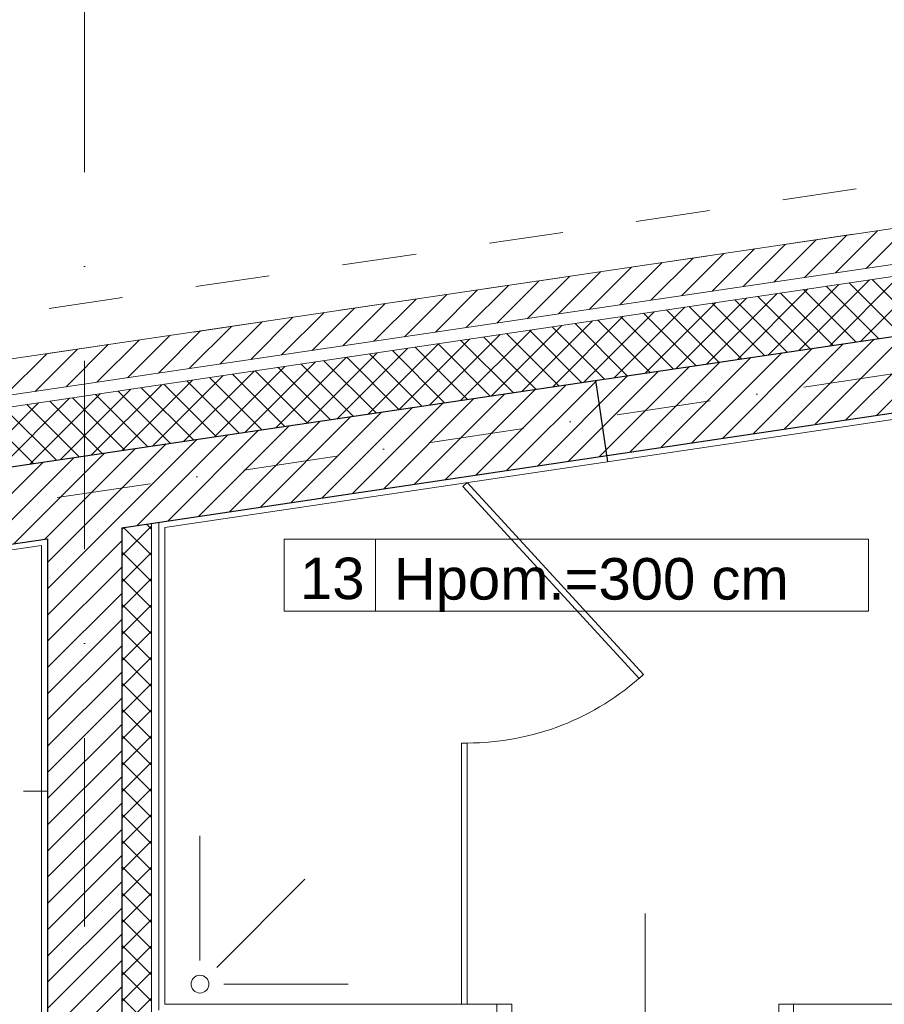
# Model space of a CAD drawing. Header units: metres. Extents: x 10441 to 19716, y -6570 to 1447.
# Tile 26 of 50: x 15537 to 15828, y -3391 to -3059. Entities that reach past the tile are written whole.
import ezdxf
from ezdxf.enums import TextEntityAlignment as Align

# ---------------------------------------------------------------- set-up
doc = ezdxf.new("R2010")
doc.units = ezdxf.units.M
doc.header["$MEASUREMENT"] = 0
doc.linetypes.add('8', pattern=[0.5, 0.25, -0.25])
doc.linetypes.add('DASHDOT', pattern=[25.4, 12.7, -6.35, 0, -6.35])
for name, color, linetype, lineweight in [('#elektryczne', 8, 'Continuous', 20), ('A_DRZWI', 8, 'Continuous', 5), ('A_HACZE', 8, 'Continuous', 5), ('A_OSIE', 8, 'Continuous', 13), ('A_OZACZENIE DRZWI', 8, 'Continuous', 13), ('A_OZNACZENIA OKIEN', 8, 'Continuous', 13), ('A_PROJEKTOWANE ŚCIANY MUROWANE NOŚNE', 8, 'Continuous', 30), ('A_SCIANY DZIALOWE GK', 8, 'Continuous', 5), ('A_STAL CIENKIE', 8, 'Continuous', 0), ('A_TABELKI POM.', 8, 'Continuous', 20), ('A_TYNK', 8, 'Continuous', 5), ('A_WYMIARY WEWNETRZNE', 8, 'Continuous', 18), ('A_WYPOSAŻENIE SANITARNE', 8, 'Continuous', 5)]:
    doc.layers.add(name, color=color, linetype=linetype, lineweight=lineweight)
doc.layers.add('A_OZNACZENIA WARSTW', color=8, linetype='Continuous')
doc.styles.add('ARIAL', font='arial.ttf')
doc.styles.add('m1_romans', font='romans.shx', dxfattribs={"width": 0.8})

# ---------------------------------------------------------------- blocks, each defined once
blk = doc.blocks.new('podkład')
at = {"layer": 'A_DRZWI', "color": 8, "ltscale": 2}
for points in [[(11520.29, -1146.2), (11515.29, -1146.2), (11515.29, -1162.7), (11520.29, -1162.7)], [(11615.29, -1146.2), (11610.29, -1146.2), (11610.29, -1162.7), (11615.29, -1162.7)]]:
    blk.add_lwpolyline(points, close=True, dxfattribs=at)
at = {"layer": 'A_HACZE', "color": 8, "linetype": 'Continuous'}
for p, q in [((11643.61, -885.46), (11629.37, -899.7)), ((11653.99, -883.93), (11639.75, -898.16)), ((11622.86, -888.53), (11608.63, -902.77)), ((11633.24, -887), (11619, -901.24)), ((11602.12, -891.6), (11587.88, -905.84)), ((11612.49, -890.07), (11598.25, -904.31)), ((11581.37, -894.68), (11567.13, -908.91)), ((11591.74, -893.14), (11577.5, -907.38)), ((11550.24, -899.28), (11536.01, -913.52)), ((11560.62, -897.75), (11546.38, -911.98)), ((11570.99, -896.21), (11556.75, -910.45)), ((11661.63, -898.97), (11637.89, -922.7)), ((11529.49, -902.35), (11515.26, -916.59)), ((11539.87, -900.82), (11525.63, -915.06)), ((11640.88, -902.04), (11617.14, -925.77)), ((11651.25, -900.5), (11627.52, -924.23)), ((11659.32, -919.53), (11641.71, -901.91)), ((11508.75, -905.42), (11494.51, -919.66)), ((11519.12, -903.89), (11504.88, -918.13)), ((11620.13, -905.11), (11596.4, -928.84)), ((11630.5, -903.57), (11606.77, -927.31)), ((11636.22, -922.95), (11618.61, -905.33)), ((11643.92, -921.81), (11626.31, -904.19)), ((11651.62, -920.67), (11634.01, -903.05)), ((11488, -908.5), (11473.76, -922.73)), ((11498.37, -906.96), (11484.13, -921.2)), ((11599.38, -908.18), (11575.65, -931.91)), ((11609.75, -906.64), (11586.02, -930.38)), ((11613.12, -926.36), (11595.51, -908.75)), ((11620.82, -925.23), (11603.21, -907.61)), ((11628.52, -924.09), (11610.91, -906.47)), ((11467.25, -911.57), (11453.01, -925.81)), ((11477.62, -910.03), (11463.38, -924.27)), ((11578.63, -911.25), (11554.9, -934.98)), ((11589, -909.72), (11565.27, -933.45)), ((11590.03, -929.78), (11572.41, -912.17)), ((11597.73, -928.64), (11580.11, -911.03)), ((11605.42, -927.5), (11587.81, -909.89)), ((11446.5, -914.64), (11432.26, -928.88)), ((11456.87, -913.1), (11442.64, -927.34)), ((11547.51, -915.86), (11523.77, -939.59)), ((11557.88, -914.32), (11534.15, -938.05)), ((11568.26, -912.79), (11544.52, -936.52)), ((11566.93, -933.2), (11549.32, -915.59)), ((11574.63, -932.06), (11557.01, -914.45)), ((11582.33, -930.92), (11564.71, -913.31)), ((11415.38, -919.24), (11401.14, -933.48)), ((11425.75, -917.71), (11411.51, -931.95)), ((11436.12, -916.17), (11421.89, -930.41)), ((11526.76, -918.93), (11503.03, -942.66)), ((11537.13, -917.39), (11513.4, -941.13)), ((11543.83, -936.62), (11526.22, -919.01)), ((11551.53, -935.48), (11533.92, -917.87)), ((11559.23, -934.34), (11541.62, -916.73)), ((11663.15, -918.96), (11632.93, -949.17)), ((11673.52, -917.42), (11643.32, -947.62)), ((11394.63, -922.32), (11380.39, -936.55)), ((11405, -920.78), (11390.76, -935.02)), ((11506.01, -922), (11482.28, -945.73)), ((11516.38, -920.46), (11492.65, -944.2)), ((11520.73, -940.04), (11503.12, -922.43)), ((11528.43, -938.9), (11510.82, -921.29)), ((11536.13, -937.76), (11518.52, -920.15)), ((11642.4, -922.03), (11612.16, -952.27)), ((11652.77, -920.49), (11622.55, -950.72)), ((11373.88, -925.39), (11359.64, -939.63)), ((11384.25, -923.85), (11370.01, -938.09)), ((11485.26, -925.07), (11461.53, -948.8)), ((11495.63, -923.54), (11471.9, -947.27)), ((11497.64, -943.46), (11480.02, -925.85)), ((11505.33, -942.32), (11487.72, -924.71)), ((11513.03, -941.18), (11495.42, -923.57)), ((11621.65, -925.1), (11591.38, -955.37)), ((11632.03, -923.57), (11601.77, -953.82)), ((11363.5, -926.92), (11349.27, -941.16)), ((11464.51, -928.14), (11440.78, -951.88)), ((11474.89, -926.61), (11451.15, -950.34)), ((11482.24, -945.74), (11464.62, -928.13)), ((11489.94, -944.6), (11472.32, -926.99)), ((11600.9, -928.17), (11570.61, -958.47)), ((11611.28, -926.64), (11580.99, -956.92)), ((11443.76, -931.21), (11420.03, -954.95)), ((11454.14, -929.68), (11430.4, -953.41)), ((11459.14, -949.16), (11441.53, -931.54)), ((11466.84, -948.02), (11449.23, -930.4)), ((11474.54, -946.88), (11456.92, -929.27)), ((11580.15, -931.24), (11549.83, -961.57)), ((11590.53, -929.71), (11560.22, -960.02)), ((11412.64, -935.82), (11388.91, -959.55)), ((11423.01, -934.28), (11399.28, -958.02)), ((11433.39, -932.75), (11409.66, -956.48)), ((11436.04, -952.58), (11418.43, -934.96)), ((11443.74, -951.44), (11426.13, -933.82)), ((11451.44, -950.3), (11433.83, -932.68)), ((11559.4, -934.32), (11529.05, -964.67)), ((11569.78, -932.78), (11539.44, -963.12)), ((11391.89, -938.89), (11368.16, -962.62)), ((11402.27, -937.36), (11378.53, -961.09)), ((11412.94, -956), (11395.33, -938.38)), ((11420.64, -954.86), (11403.03, -937.24)), ((11428.34, -953.72), (11410.73, -936.1)), ((11528.28, -938.92), (11497.89, -969.31)), ((11538.66, -937.39), (11508.28, -967.77)), ((11549.03, -935.85), (11518.66, -966.22)), ((11371.14, -941.96), (11347.41, -965.7)), ((11381.52, -940.43), (11357.78, -964.16)), ((11389.85, -959.41), (11372.23, -941.8)), ((11397.55, -958.27), (11379.93, -940.66)), ((11405.25, -957.13), (11387.63, -939.52)), ((11507.53, -941.99), (11477.11, -972.41)), ((11517.91, -940.46), (11487.5, -970.86)), ((11360.77, -943.5), (11337.03, -967.23)), ((11366.75, -962.83), (11349.14, -945.22)), ((11374.45, -961.69), (11356.84, -944.08)), ((11382.15, -960.55), (11364.53, -942.94)), ((11486.78, -945.06), (11456.34, -975.51)), ((11497.16, -943.53), (11466.72, -973.96)), ((11359.05, -963.97), (11341.44, -946.36)), ((11466.03, -948.14), (11435.56, -978.61)), ((11476.41, -946.6), (11445.95, -977.06)), ((11445.29, -951.21), (11414.78, -981.71)), ((11455.66, -949.67), (11425.17, -980.16)), ((11424.54, -954.28), (11394.01, -984.81)), ((11434.91, -952.74), (11404.4, -983.26)), ((11393.41, -958.88), (11362.88, -989.42)), ((11414.16, -955.81), (11363.8, -1006.18)), ((11403.79, -957.35), (11363.8, -997.34)), ((11372.66, -961.96), (11342.2, -992.42)), ((11383.04, -960.42), (11352.54, -990.92)), ((11362.29, -963.49), (11331.86, -993.92)), ((11398.79, -985.03), (11388.79, -995.03)), ((11389.5, -985.48), (11388.79, -986.19)), ((11398.79, -994.87), (11389.41, -985.49)), ((11398.79, -986.03), (11397.11, -984.35)), ((11388.8, -990.01), (11363.8, -1015.01)), ((11398.79, -1003.71), (11388.79, -993.71)), ((11398.79, -993.87), (11388.79, -1003.87)), ((11388.8, -998.85), (11363.8, -1023.85)), ((11398.79, -1012.55), (11388.79, -1002.55)), ((11398.79, -1002.71), (11388.79, -1012.71)), ((11388.8, -1007.69), (11363.8, -1032.69)), ((11398.79, -1021.39), (11388.79, -1011.39)), ((11398.79, -1011.54), (11388.79, -1021.55)), ((11388.8, -1016.53), (11363.8, -1041.53)), ((11398.79, -1030.23), (11388.79, -1020.23)), ((11398.79, -1020.38), (11388.79, -1030.38)), ((11388.8, -1025.37), (11363.8, -1050.37)), ((11398.79, -1039.06), (11388.79, -1029.06)), ((11398.79, -1029.22), (11388.79, -1039.22)), ((11388.8, -1034.21), (11363.8, -1059.21)), ((11398.79, -1047.9), (11388.79, -1037.9)), ((11398.79, -1038.06), (11388.79, -1048.06)), ((11388.8, -1043.05), (11363.8, -1068.05)), ((11398.79, -1056.74), (11388.79, -1046.74)), ((11398.79, -1046.9), (11388.79, -1056.9)), ((11388.8, -1051.89), (11363.8, -1076.89)), ((11398.79, -1065.58), (11388.79, -1055.58)), ((11398.79, -1055.74), (11388.79, -1065.74)), ((11388.8, -1060.72), (11363.8, -1085.72)), ((11398.79, -1074.42), (11388.79, -1064.42)), ((11398.79, -1064.58), (11388.79, -1074.58)), ((11388.8, -1069.56), (11363.8, -1094.56)), ((11398.79, -1083.26), (11388.79, -1073.26)), ((11398.79, -1073.42), (11388.79, -1083.42)), ((11388.8, -1078.4), (11363.8, -1103.4)), ((11398.79, -1092.1), (11388.79, -1082.1)), ((11398.79, -1082.26), (11388.79, -1092.26)), ((11388.8, -1087.24), (11363.8, -1112.24)), ((11398.79, -1100.94), (11388.79, -1090.94)), ((11398.79, -1091.09), (11388.79, -1101.09)), ((11388.8, -1096.08), (11363.8, -1121.08)), ((11398.79, -1109.78), (11388.79, -1099.78)), ((11398.79, -1099.93), (11388.79, -1109.93)), ((11388.8, -1104.92), (11363.8, -1129.92)), ((11398.79, -1118.61), (11388.79, -1108.61)), ((11398.79, -1108.77), (11388.79, -1118.77)), ((11388.8, -1113.76), (11363.8, -1138.76)), ((11398.79, -1127.45), (11388.79, -1117.45)), ((11398.79, -1117.61), (11388.79, -1127.61)), ((11388.8, -1122.6), (11363.8, -1147.6)), ((11398.79, -1136.29), (11388.79, -1126.29)), ((11398.79, -1126.45), (11388.79, -1136.45)), ((11388.8, -1131.44), (11363.8, -1156.44)), ((11398.79, -1145.13), (11388.79, -1135.13)), ((11398.79, -1135.29), (11388.79, -1145.29)), ((11388.8, -1140.27), (11363.8, -1165.27)), ((11403.02, -1158.2), (11388.79, -1143.97)), ((11398.79, -1144.13), (11388.79, -1154.13))]:
    blk.add_line(p, q, dxfattribs=at)
at = {"layer": 'A_OSIE', "color": 8, "linetype": 'DASHDOT', "ltscale": 5}
blk.add_line((11376.3, -675.15), (11376.3, -2335.96), dxfattribs=at)
at = {"layer": 'A_OSIE', "color": 8, "linetype": 'DASHDOT', "ltscale": 2.5}
blk.add_line((10108.73, -1161.68), (13256.84, -695.71), dxfattribs=at)
at = {"layer": 'A_OZACZENIE DRZWI', "color": 8}
blk.add_line((11565.29, -1184.65), (11565.29, -1115.63), dxfattribs=at)
at = {"layer": 'A_OZNACZENIA WARSTW', "color": 8, "linetype": 'Continuous'}
blk.add_line((11548.58, -936.66), (11552.54, -963.37), dxfattribs=at)
at = {"layer": 'A_PROJEKTOWANE ŚCIANY MUROWANE NOŚNE', "color": 8}
for p, q in [((11094.83, -1003.08), (12186.65, -841.47)), ((11388.8, -985.58), (12048.8, -887.15)), ((11388.8, -985.58), (11388.8, -1364.7)), ((11098.49, -1027.81), (11363.8, -989.28)), ((11363.8, -989.28), (11363.8, -1389.7))]:
    blk.add_line(p, q, dxfattribs=at)
at = {"layer": 'A_SCIANY DZIALOWE GK', "color": 8}
for p, q in [((11398.79, -1150.7), (11398.79, -984.1)), ((11401.29, -1148.2), (11401.29, -983.73))]:
    blk.add_line(p, q, dxfattribs=at)
at = {"layer": 'A_STAL CIENKIE', "color": 8, "linetype": '8', "ltscale": 100}
for p, q in [((10325.66, -1065.38), (13908.4, -535.07)), ((13910.62, -549.91), (10327.86, -1080.21))]:
    blk.add_line(p, q, dxfattribs=at)
at = {"layer": 'A_TYNK', "color": 8, "linetype": 'Continuous'}
for p, q in [((11089.56, -967.47), (12181.38, -805.87)), ((11091.32, -979.34), (12183.13, -817.74)), ((11091.9, -983.3), (12183.72, -821.69)), ((11098.79, -1029.79), (11361.8, -991.6)), ((11361.8, -991.6), (11361.8, -1402.2))]:
    blk.add_line(p, q, dxfattribs=at)
at = {"layer": 'A_TYNK', "color": 8}
for p, q in [((11701.79, -941.28), (11403.3, -985.46)), ((11403.3, -1146.2), (11403.3, -985.46)), ((11515.29, -1146.2), (11403.3, -1146.2)), ((11701.79, -1146.2), (11615.29, -1146.2))]:
    blk.add_line(p, q, dxfattribs=at)
at = {"layer": 'A_WYMIARY WEWNETRZNE', "color": 8, "linetype": 'Continuous'}
for p, q in [((11443.5, -1013.69), (11443.5, -989.46)), ((11443.5, -989.46), (11640.48, -989.46)), ((11474.37, -989.46), (11474.37, -1013.69)), ((11640.48, -989.46), (11640.48, -1013.69)), ((11640.48, -1013.69), (11443.5, -1013.69)), ((11355.66, -1074.34), (11363.8, -1074.34))]:
    blk.add_line(p, q, dxfattribs=at)
at = {"layer": 'A_WYPOSAŻENIE SANITARNE', "color": 8}
for p, q in [((11503.81, -971.71), (11505.29, -970.36)), ((11563.17, -1036.37), (11503.81, -971.71)), ((11505.29, -970.36), (11564.64, -1035.02)), ((11564.64, -1035.02), (11563.17, -1036.37)), ((11503.29, -1058.13), (11505.29, -1058.13)), ((11503.29, -1146.2), (11503.29, -1058.13)), ((11505.29, -1058.13), (11505.29, -1146.2)), ((11415.17, -1131.4), (11415.17, -1089.4)), ((11420.83, -1133.75), (11450.53, -1104.05)), ((11423.17, -1139.4), (11465.17, -1139.4)), ((11505.29, -1146.2), (11503.29, -1146.2))]:
    blk.add_line(p, q, dxfattribs=at)
blk.add_circle((11415.17, -1139.4), 3, dxfattribs=at)
blk.add_arc((11505.29, -970.36), 87.77, 270, 312.5502, dxfattribs=at)
at = {"layer": 'A_OZACZENIE DRZWI', "color": 8, "ltscale": 0.1, "style": 'm1_romans', "width": 0.8}
for rotation, p in [(98.4861, (12735.07, -773.13)), (360, (12573.8, -1012.7)), (90, (11565.29, -1150.14)), (90, (11872.29, -1150.14)), (90, (12230.03, -1245.64)), (90, (12385.87, -1249.44)), (90, (11565.29, -1370.89)), (90, (11872.29, -1370.89)), (90, (12230.03, -1370.89)), (90, (12389.3, -1370.89)), (90, (11748.79, -1556.15)), (90, (11986.6, -1556.15)), (90, (12389.3, -1556.15)), (360, (12235.05, -1664.2)), (360, (12235.05, -1880.2)), (90, (11745.78, -2001.94))]:
    blk.add_attdef('SZEROKOSC', text='', height=10, rotation=rotation, dxfattribs=at).set_placement(p, align=Align.BOTTOM_CENTER)
for rotation, p in [(98.4861, (12738.56, -773.47)), (360, (12572.95, -1016.09)), (90, (11568.68, -1150.99)), (90, (11875.68, -1150.99)), (90, (12233.42, -1246.49)), (90, (12389.27, -1250.29)), (90, (11568.68, -1371.74)), (90, (11875.68, -1371.74)), (90, (12233.42, -1371.74)), (90, (12392.69, -1371.74)), (90, (11752.19, -1557)), (90, (11990, -1557)), (90, (12392.69, -1557)), (360, (12234.2, -1667.59)), (360, (12234.2, -1883.59)), (90, (11749.18, -2002.79))]:
    blk.add_attdef('WYSOKOSC', text='', height=10, rotation=rotation, dxfattribs=at).set_placement(p, align=Align.TOP_CENTER)
at = {"layer": 'A_OZNACZENIA OKIEN', "color": 8, "linetype": 'Continuous', "lineweight": 18, "style": 'ARIAL'}
blk.add_text('Hpom.=300 cm', height=14, dxfattribs=at).set_placement((11480.49, -1009.8))
at = {"layer": 'A_OZNACZENIA OKIEN', "color": 8, "ltscale": 0.1, "style": 'm1_romans', "width": 0.8}
for rotation, p in [(278.8676, (13403.28, -587.56)), (278.8676, (13013.44, -645.27)), (278.8676, (12475.3, -724.92)), (278.8676, (12253.72, -757.72)), (0, (14011.09, -903.42)), (278.8676, (11051.11, -935.72)), (278.8676, (10670.26, -992.09)), (0, (14011.09, -1578.09)), (90, (10823, -2081.55)), (90, (11208, -2081.55)), (90, (11974, -2081.55)), (90, (13179.19, -2081.55)), (90, (13543.19, -2081.55))]:
    blk.add_attdef('WYSOKOSC', text='', height=10, rotation=rotation, dxfattribs=at).set_placement(p, align=Align.TOP_CENTER)
for rotation, p in [(278.8676, (13373.71, -593.04)), (278.8676, (12983.87, -650.74)), (278.8676, (12445.73, -730.4)), (278.8676, (12224.15, -763.19)), (0, (14017.48, -900.03)), (278.8676, (11021.54, -941.2)), (278.8676, (10640.69, -997.57)), (0, (14017.48, -1574.7)), (90, (10819.6, -2080.7)), (90, (11204.6, -2080.7)), (90, (11970.6, -2080.7)), (90, (13175.8, -2080.7)), (90, (13539.8, -2080.7))]:
    blk.add_attdef('SZEROKOSC', text='', height=10, rotation=rotation, dxfattribs=at).set_placement(p, align=Align.BOTTOM_CENTER)
at = {"layer": 'A_TABELKI POM.', "color": 8, "linetype": 'Continuous', "lineweight": 18, "style": 'ARIAL'}
blk.add_text('13', height=14, dxfattribs=at).set_placement((11448.9, -1009.65))

msp = doc.modelspace()

# ---------------------------------------------------------------- block references
at = {"layer": '#elektryczne', "color": 8, "linetype": 'Continuous', "lineweight": 18}
msp.add_blockref('podkład', (4182.37, -2244.78), dxfattribs=at)

doc.saveas('drawing.dxf')
